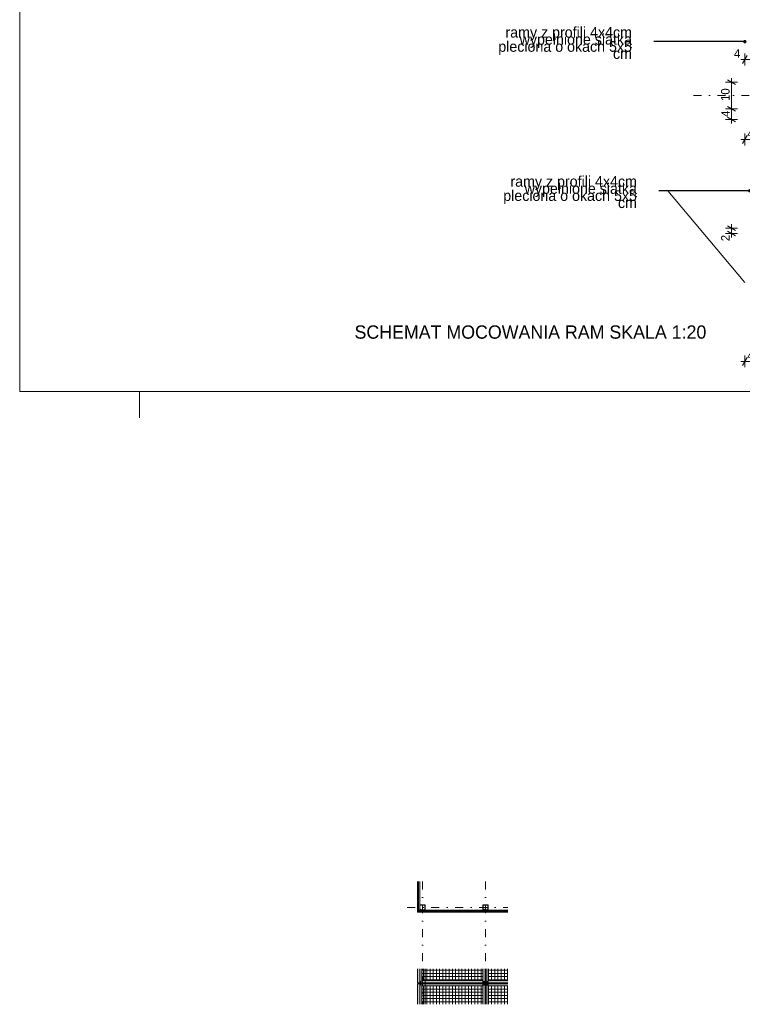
# Model space of a CAD drawing. Extents: x -279660 to -178910, y 57506 to 97979.
# Tile 27 of 44: x -219660 to -206077, y 57506 to 76016. Entities that reach past the tile are written whole.
import ezdxf

# ---------------------------------------------------------------- set-up
doc = ezdxf.new("R2010")
doc.units = 0
doc.header["$MEASUREMENT"] = 0
doc.linetypes.add('Dot & Dashed', pattern=[450, 150, -150, 0, -150])
doc.linetypes.add('Hidden Line', pattern=[50, 25, -25])
for name, color, linetype, lineweight in [('A-Opisy_Nr_Pióra__21', 7, 'Continuous', 9), ('Arch kolorystyka_Nr_Pióra__41', 7, 'Continuous', 15), ('Arch konstrukcja dachu_Nr_Pióra__1', 7, 'Continuous', 25), ('Arch konstrukcja dachu_Nr_Pióra__21', 7, 'Continuous', 9), ('Arch konstrukcja dachu_Nr_Pióra__41', 7, 'Continuous', 15), ('Arch opisy_Nr_Pióra__21', 7, 'Continuous', 9), ('ARCH TABELA_Nr_Pióra__21', 7, 'Continuous', 9), ('Arch teren_Nr_Pióra__21', 7, 'Continuous', 9), ('Arch wymiary_Nr_Pióra__21', 7, 'Continuous', 9)]:
    doc.layers.add(name, color=color, linetype=linetype, lineweight=lineweight)
for name, color, linetype, lineweight, true_color in [('Arch kolorystyka_Nr_Pióra__2', 7, 'Continuous', 13, 0x7f7f7f), ('Arch konstrukcja dachu_Nr_Pióra__22', 7, 'Continuous', 9, 0x7f7f7f), ('Arch konstrukcja dachu_Nr_Pióra__66', 7, 'Continuous', 13, 0x0404ff), ('arch wypelnienia_Nr_Pióra__42', 7, 'Continuous', 18, 0x7f7f7f)]:
    doc.layers.add(name, color=color, linetype=linetype, lineweight=lineweight, true_color=true_color)
doc.layers.add('Arch wymiary', color=7, linetype='Continuous')
doc.styles.add('GENERATED_STYLE_1', font='txt')
doc.styles.add('GENERATED_STYLE_3', font='txt')
doc.styles.add('GENERATED_STYLE_7', font='txt')
doc.dimstyles.new('GENERATED_STYLE__1', dxfattribs={"dimtxt": 160.000002, "dimasz": 114, "dimexe": 0.18, "dimexo": 0, "dimgap": 0.09, "dimtad": 1, "dimtih": 1, "dimtoh": 1, "dimdec": 0, "dimlfac": 0.1, "dimzin": 0, "dimdsep": 46, "dimtxsty": 'GENERATED_STYLE_1', "dimblk": 'ARROWHEAD_2', "dimblk1": 'ARROWHEAD_2', "dimblk2": 'ARROWHEAD_2', "dimcen": 0.09, "dimclrd": 7, "dimclre": 7, "dimclrt": 7, "dimazin": 0, "dimtfac": 1, "dimtdec": 4, "dimtmove": 0, "dimatfit": 3, "dimfxl": 0, "dimtolj": 1, "dimtzin": 0, "dimarcsym": 0})
doc.dimstyles.new('GENERATED_STYLE__2', dxfattribs={"dimtxt": 160.000002, "dimasz": 114, "dimexe": 0.18, "dimexo": 0, "dimgap": 0.09, "dimtad": 1, "dimdec": 0, "dimlfac": 0.1, "dimzin": 0, "dimdsep": 46, "dimtxsty": 'GENERATED_STYLE_1', "dimblk": 'ARROWHEAD_2', "dimblk1": 'ARROWHEAD_2', "dimblk2": 'ARROWHEAD_2', "dimcen": 0.09, "dimclrd": 7, "dimclre": 7, "dimclrt": 7, "dimazin": 0, "dimtfac": 1, "dimtdec": 4, "dimtmove": 0, "dimatfit": 3, "dimfxl": 0, "dimtolj": 1, "dimtzin": 0, "dimarcsym": 0})
doc.dimstyles.new('GENERATED_STYLE__5', dxfattribs={"dimtxt": 160.000002, "dimasz": 114, "dimexe": 0.18, "dimexo": 0, "dimgap": 0.09, "dimtad": 1, "dimtih": 1, "dimtoh": 1, "dimdec": 0, "dimlfac": 0.1, "dimzin": 0, "dimdsep": 46, "dimtxsty": 'GENERATED_STYLE_1', "dimblk": 'ARROWHEAD_2', "dimblk1": 'ARROWHEAD_2', "dimblk2": 'ARROWHEAD_2', "dimcen": 0.09, "dimclrd": 7, "dimclre": 7, "dimclrt": 7, "dimazin": 0, "dimtfac": 1, "dimtdec": 4, "dimtmove": 2, "dimatfit": 3, "dimfxl": 0, "dimtolj": 1, "dimtzin": 0, "dimarcsym": 0})
doc.dimstyles.new('GENERATED_STYLE__7', dxfattribs={"dimtxt": 0.18, "dimasz": 127.68, "dimexe": 0.18, "dimexo": 0.0625, "dimgap": 0.09, "dimtad": 0, "dimtih": 1, "dimtoh": 1, "dimdec": 4, "dimzin": 0, "dimdsep": 46, "dimcen": 0.09, "dimadec": 0, "dimazin": 0, "dimtfac": 1, "dimtdec": 4, "dimtmove": 0, "dimatfit": 3, "dimldrblk": 'ARROWHEAD_11', "dimfxl": 0, "dimtolj": 1, "dimtzin": 0, "dimarcsym": 0})

# ---------------------------------------------------------------- blocks, each defined once
blk = doc.blocks.new('*D222')
at = {"layer": 'Arch wymiary_Nr_Pióra__21', "linetype": 'Continuous'}
for p, q in [((-206030, 73654), (-206030, 73879)), ((-205830, 73654), (-205830, 73879)), ((-206103, 73766), (-206030, 73766)), ((-205986, 73841), (-206073, 73691)), ((-206030, 73766), (-205830, 73766)), ((-205786, 73841), (-205873, 73691))]:
    blk.add_line(p, q, dxfattribs=at)
at = {"layer": 'Arch wymiary_Nr_Pióra__21', "char_height": 160, "attachment_point": 7, "style": 'GENERATED_STYLE_1'}
for s, insert in [('{4}', (-205981, 73798)), ('{4}', (-205781, 73798)), ('{6}', (-205531, 73798))]:
    blk.add_mtext(s, dxfattribs=dict(at, insert=insert))
blk = doc.blocks.new('ARROWHEAD_2')
at = {"color": 0, "linetype": 'Continuous', "lineweight": 0}
for p, q in [((0, 0), (-1, 0)), ((-0.38, -0.66), (0.38, 0.66))]:
    blk.add_line(p, q, dxfattribs=at)
blk = doc.blocks.new('*D225')
at = {"layer": 'Arch wymiary_Nr_Pióra__21', "linetype": 'Continuous'}
for p, q in [((-206170, 74340), (-206395, 74340)), ((-206357, 74384), (-206207, 74297)), ((-206282, 74140), (-206282, 74340)), ((-206170, 74140), (-206395, 74140)), ((-206357, 74184), (-206207, 74097)), ((-206282, 74067), (-206282, 74140))]:
    blk.add_line(p, q, dxfattribs=at)
at = {"layer": 'Arch wymiary_Nr_Pióra__21', "char_height": 160, "attachment_point": 7, "rotation": 90, "style": 'GENERATED_STYLE_1'}
for s, insert in [('{10}', (-206314, 74488)), ('{4}', (-206314, 74189))]:
    blk.add_mtext(s, dxfattribs=dict(at, insert=insert))
blk = doc.blocks.new('*D226')
at = {"layer": 'Arch wymiary_Nr_Pióra__21', "linetype": 'Continuous'}
for p, q in [((-206170, 74840), (-206395, 74840)), ((-206207, 74797), (-206357, 74884)), ((-206282, 74840), (-206282, 74914)), ((-206282, 74340), (-206282, 74840)), ((-206170, 74340), (-206395, 74340)), ((-206357, 74384), (-206207, 74297))]:
    blk.add_line(p, q, dxfattribs=at)
at = {"layer": 'Arch wymiary_Nr_Pióra__21', "char_height": 160, "attachment_point": 7, "rotation": 90, "style": 'GENERATED_STYLE_1'}
for s, insert in [('{10}', (-206314, 74488)), ('{4}', (-206314, 74189))]:
    blk.add_mtext(s, dxfattribs=dict(at, insert=insert))
blk = doc.blocks.new('*D227')
at = {"layer": 'Arch wymiary_Nr_Pióra__21', "linetype": 'Continuous'}
for p, q in [((-205986, 75343), (-206073, 75193)), ((-206030, 75155), (-206030, 75380)), ((-205786, 75343), (-205873, 75193)), ((-205830, 75155), (-205830, 75380)), ((-206103, 75268), (-206030, 75268)), ((-206030, 75268), (-205830, 75268))]:
    blk.add_line(p, q, dxfattribs=at)
at = {"layer": 'Arch wymiary_Nr_Pióra__21', "char_height": 160, "attachment_point": 7, "style": 'GENERATED_STYLE_1'}
for s, insert in [('{4}', (-206234, 75300)), ('{50}', (-205682, 75300))]:
    blk.add_mtext(s, dxfattribs=dict(at, insert=insert))
blk = doc.blocks.new('*D228')
at = {"layer": 'Arch wymiary_Nr_Pióra__21', "linetype": 'Continuous'}
for p, q in [((-205786, 75343), (-205873, 75193)), ((-205830, 75155), (-205830, 75380)), ((-205373, 75193), (-205286, 75343)), ((-205330, 75155), (-205330, 75380)), ((-205830, 75268), (-205330, 75268)), ((-205330, 75268), (-205256, 75268))]:
    blk.add_line(p, q, dxfattribs=at)
at = {"layer": 'Arch wymiary_Nr_Pióra__21', "char_height": 160, "attachment_point": 7, "style": 'GENERATED_STYLE_1'}
for s, insert in [('{4}', (-206234, 75300)), ('{50}', (-205682, 75300))]:
    blk.add_mtext(s, dxfattribs=dict(at, insert=insert))
blk = doc.blocks.new('*D229')
at = {"layer": 'Arch wymiary_Nr_Pióra__21', "linetype": 'Continuous'}
for p, q in [((-205986, 69668), (-206073, 69518)), ((-206030, 69481), (-206030, 69706)), ((-205786, 69668), (-205873, 69518)), ((-205830, 69481), (-205830, 69706)), ((-206103, 69593), (-206030, 69593)), ((-206030, 69593), (-205830, 69593))]:
    blk.add_line(p, q, dxfattribs=at)
at = {"layer": 'Arch wymiary_Nr_Pióra__21', "char_height": 160, "attachment_point": 7, "style": 'GENERATED_STYLE_1'}
for s, insert in [('{4}', (-205981, 69625)), ('{4}', (-205781, 69625)), ('{6}', (-205531, 69625))]:
    blk.add_mtext(s, dxfattribs=dict(at, insert=insert))
blk = doc.blocks.new('*D235')
at = {"layer": 'Arch wymiary_Nr_Pióra__21', "linetype": 'Continuous'}
for p, q in [((-206170, 72098), (-206395, 72098)), ((-206207, 72054), (-206357, 72141)), ((-206357, 72041), (-206207, 71954)), ((-206282, 72098), (-206282, 72171)), ((-206282, 71998), (-206282, 72098)), ((-206170, 71998), (-206395, 71998)), ((-206282, 71924), (-206282, 71998))]:
    blk.add_line(p, q, dxfattribs=at)
at = {"layer": 'Arch wymiary_Nr_Pióra__21', "insert": (-206314, 71852), "char_height": 160, "attachment_point": 7, "rotation": 90, "style": 'GENERATED_STYLE_1'}
blk.add_mtext('{2}', dxfattribs=at)
blk = doc.blocks.new('ARROWHEAD_11')
at = {"color": 0, "linetype": 'Continuous', "lineweight": 0}
blk.add_line((0, 0), (-1, 0), dxfattribs=at)
at = {"color": 0, "linetype": 'Continuous', "lineweight": 0, "const_width": 0.25, "flags": 128}
blk.add_lwpolyline([(-0.125, 0, 1), (0.125, 0, 1)], format="xyb", close=True, dxfattribs=at)

msp = doc.modelspace()

# ---------------------------------------------------------------- hatches: boundary and pattern name
at = {"layer": 'Arch kolorystyka_Nr_Pióra__2', "linetype": 'Continuous'}
for points in [[(-212040.6, 57506.1), (-212040.6, 58174), (-212140.6, 58174), (-212140.6, 57506.1)], [(-210853.1, 57506.1), (-210853.1, 58174), (-210953.1, 58174), (-210953.1, 57506.1)]]:
    msp.add_hatch(color=256, dxfattribs=at).paths.add_polyline_path(points, flags=0)
at = {"layer": 'Arch kolorystyka_Nr_Pióra__41', "linetype": 'Continuous'}
for points in [[(-212180.6, 57912.5), (-212140.6, 57912.5), (-212140.6, 58174), (-212180.6, 58174)], [(-212140.6, 58174), (-212140.6, 57912.5), (-210913.1, 57912.5), (-210913.1, 58174), (-210953.1, 58174), (-210953.1, 57952.5), (-212100.6, 57952.5), (-212100.6, 58174)], [(-210893.1, 57912.5), (-210484.4, 57912.5), (-210484.4, 57952.5), (-210853.1, 57952.5), (-210853.1, 58174), (-210893.1, 58174)], [(-212140.6, 57506.1), (-212140.6, 57892.5), (-212180.6, 57892.5), (-212180.6, 57506.1)], [(-212140.6, 57892.5), (-212140.6, 57506.1), (-212100.6, 57506.1), (-212100.6, 57852.5), (-210953.1, 57852.5), (-210953.1, 57506.1), (-210913.1, 57506.1), (-210913.1, 57892.5)], [(-210893.1, 57892.5), (-210484.4, 57892.5), (-210484.4, 57852.5), (-210853.1, 57852.5), (-210853.1, 57506.1), (-210893.1, 57506.1)]]:
    msp.add_hatch(color=256, dxfattribs=at).paths.add_polyline_path(points, flags=0)
at = {"layer": 'Arch teren_Nr_Pióra__21', "linetype": 'Continuous'}
h = msp.add_hatch(dxfattribs=at)
h.set_pattern_fill('Rigid_Insulation', color=256, style=0, pattern_type=2)
h.set_pattern_definition([(0, (-211526.81, 58327.586), (0, 60), []), (90, (-211526.81, 58327.586), (-60, 0), [])])
h.paths.add_polyline_path([(-212100.6, 58174), (-212100.6, 57952.5), (-210953.1, 57952.5), (-210953.1, 58174)], flags=0)
h = msp.add_hatch(dxfattribs=at)
h.set_pattern_fill('Rigid_Insulation', color=256, style=0, pattern_type=2)
h.set_pattern_definition([(0, (-210309.31, 58327.586), (0, 60), []), (90, (-210309.31, 58327.586), (-60, 0), [])])
h.paths.add_polyline_path([(-210853.1, 58174), (-210853.1, 57952.5), (-210484.4, 57952.5), (-210484.4, 58174)], flags=0)
h = msp.add_hatch(dxfattribs=at)
h.set_pattern_fill('Rigid_Insulation', color=256, style=0, pattern_type=2)
h.set_pattern_definition([(0, (-211526.81, 56832.524), (0, 60), []), (90, (-211526.81, 56832.524), (-60, 0), [])])
h.paths.add_polyline_path([(-212100.6, 57852.5), (-212100.6, 57506.1), (-210953.1, 57506.1), (-210953.1, 57852.5)], flags=0)
h = msp.add_hatch(dxfattribs=at)
h.set_pattern_fill('Rigid_Insulation', color=256, style=0, pattern_type=2)
h.set_pattern_definition([(0, (-210309.31, 56832.524), (0, 60), []), (90, (-210309.31, 56832.524), (-60, 0), [])])
h.paths.add_polyline_path([(-210853.1, 57852.5), (-210853.1, 57506.1), (-210484.4, 57506.1), (-210484.4, 57852.5)], flags=0)
at = {"layer": 'arch wypelnienia_Nr_Pióra__42', "linetype": 'Continuous'}
for points in [[(-212177.6, 59259.9), (-212177.6, 59271.4, -0.4142136), (-212174.6, 59274.4), (-212168.6, 59274.4, -0.4142136), (-212165.6, 59271.4), (-212165.6, 59259.4), (-212162.6, 59259.4), (-212162.6, 59271.4, 0.4142136), (-212168.6, 59277.4), (-212174.6, 59277.4, 0.4142136), (-212180.6, 59271.4), (-212180.6, 59264.4)], [(-212143.6, 59243.4), (-212143.6, 59255.4), (-212140.6, 59255.4), (-212140.6, 59243.4, -0.4142136), (-212146.6, 59237.4), (-212174.6, 59237.4, -0.4142136), (-212180.6, 59243.4), (-212180.6, 59250.4), (-212177.6, 59254.9), (-212177.6, 59243.4, 0.4142136), (-212174.6, 59240.4), (-212146.6, 59240.4, 0.4142136)], [(-212165.6, 59255.4), (-212165.6, 59252.4), (-212162.6, 59252.4), (-212162.6, 59255.4)], [(-212140.6, 59259.4), (-212140.6, 59271.4, 0.4142136), (-212146.6, 59277.4), (-212152.6, 59277.4, 0.4142136), (-212158.6, 59271.4), (-212158.6, 59259.4), (-212155.6, 59259.4), (-212155.6, 59271.4, -0.4142136), (-212152.6, 59274.4), (-212146.6, 59274.4, -0.4142136), (-212143.6, 59271.4), (-212143.6, 59259.4)], [(-212158.6, 59255.4), (-212158.6, 59252.4), (-212155.6, 59252.4), (-212155.6, 59255.4)], [(-212050.6, 59372.4, -0.4142136), (-212045.6, 59367.4), (-212045.6, 59287.4, -0.4142136), (-212050.6, 59282.4), (-212118.6, 59282.4), (-212118.6, 59277.4), (-212050.6, 59277.4, 0.4142136), (-212040.6, 59287.4), (-212040.6, 59367.4, 0.4142136), (-212050.6, 59377.4), (-212130.6, 59377.4, 0.4142136), (-212140.6, 59367.4), (-212140.6, 59287.4, 0.4142136), (-212130.6, 59277.4), (-212122.6, 59277.4), (-212122.6, 59282.4), (-212130.6, 59282.4, -0.4142136), (-212135.6, 59287.4), (-212135.6, 59367.4, -0.4142136), (-212130.6, 59372.4)], [(-212140.6, 59271.4), (-212140.6, 59259.4), (-212137.6, 59259.4), (-212137.6, 59271.4, -0.4142136), (-212134.6, 59274.4), (-212122.6, 59274.4), (-212122.6, 59277.4), (-212134.6, 59277.4, 0.4142136)], [(-212140.6, 59255.4), (-212140.6, 59243.4, 0.4142136), (-212134.6, 59237.4), (-212127.6, 59237.4), (-212123.1, 59240.4), (-212134.6, 59240.4, -0.4142136), (-212137.6, 59243.4), (-212137.6, 59255.4)], [(-212122.6, 59262.4), (-212125.6, 59262.4), (-212125.6, 59259.4), (-212122.6, 59259.4)], [(-212122.6, 59255.4), (-212125.6, 59255.4), (-212125.6, 59252.4), (-212122.6, 59252.4)], [(-212118.6, 59274.4), (-212106.6, 59274.4, -0.4142136), (-212103.6, 59271.4), (-212103.6, 59265.4, -0.4142136), (-212106.6, 59262.4), (-212118.6, 59262.4), (-212118.6, 59259.4), (-212106.6, 59259.4, 0.4142136), (-212100.6, 59265.4), (-212100.6, 59271.4, 0.4142136), (-212106.6, 59277.4), (-212118.6, 59277.4)], [(-212118.1, 59240.4), (-212113.6, 59237.4), (-212106.6, 59237.4, 0.4142136), (-212100.6, 59243.4), (-212100.6, 59249.4, 0.4142136), (-212106.6, 59255.4), (-212118.6, 59255.4), (-212118.6, 59252.4), (-212106.6, 59252.4, -0.4142136), (-212103.6, 59249.4), (-212103.6, 59243.4, -0.4142136), (-212106.6, 59240.4)], [(-210863.1, 59372.4, -0.4142136), (-210858.1, 59367.4), (-210858.1, 59287.4, -0.4142136), (-210863.1, 59282.4), (-210871.1, 59282.4), (-210871.1, 59277.4), (-210863.1, 59277.4, 0.4142136), (-210853.1, 59287.4), (-210853.1, 59367.4, 0.4142136), (-210863.1, 59377.4), (-210943.1, 59377.4, 0.4142136), (-210953.1, 59367.4), (-210953.1, 59287.4, 0.4142136), (-210943.1, 59277.4), (-210935.1, 59277.4), (-210935.1, 59282.4), (-210943.1, 59282.4, -0.4142136), (-210948.1, 59287.4), (-210948.1, 59367.4, -0.4142136), (-210943.1, 59372.4)], [(-210935.1, 59277.4), (-210947.1, 59277.4, 0.4142136), (-210953.1, 59271.4), (-210953.1, 59265.4, 0.4142136), (-210947.1, 59259.4), (-210935.1, 59259.4), (-210935.1, 59262.4), (-210947.1, 59262.4, -0.4142136), (-210950.1, 59265.4), (-210950.1, 59271.4, -0.4142136), (-210947.1, 59274.4), (-210935.1, 59274.4)], [(-210935.6, 59240.4), (-210947.1, 59240.4, -0.4142136), (-210950.1, 59243.4), (-210950.1, 59249.4, -0.4142136), (-210947.1, 59252.4), (-210935.1, 59252.4), (-210935.1, 59255.4), (-210947.1, 59255.4, 0.4142136), (-210953.1, 59249.4), (-210953.1, 59243.4, 0.4142136), (-210947.1, 59237.4), (-210940.1, 59237.4)], [(-210875.1, 59277.4), (-210875.1, 59282.4), (-210931.1, 59282.4), (-210931.1, 59277.4)], [(-210919.1, 59274.4), (-210931.1, 59274.4), (-210931.1, 59277.4), (-210919.1, 59277.4, -0.4142136), (-210913.1, 59271.4), (-210913.1, 59243.4, -0.4142136), (-210919.1, 59237.4), (-210926.1, 59237.4), (-210930.6, 59240.4), (-210919.1, 59240.4, 0.4142136), (-210916.1, 59243.4), (-210916.1, 59271.4, 0.4142136)], [(-210931.1, 59259.4), (-210928.1, 59259.4), (-210928.1, 59262.4), (-210931.1, 59262.4)], [(-210931.1, 59252.4), (-210928.1, 59252.4), (-210928.1, 59255.4), (-210931.1, 59255.4)], [(-210887.1, 59274.4), (-210875.1, 59274.4), (-210875.1, 59277.4), (-210887.1, 59277.4, 0.4142136), (-210893.1, 59271.4), (-210893.1, 59243.4, 0.4142136), (-210887.1, 59237.4), (-210880.1, 59237.4), (-210875.6, 59240.4), (-210887.1, 59240.4, -0.4142136), (-210890.1, 59243.4), (-210890.1, 59271.4, -0.4142136)], [(-210875.1, 59262.4), (-210878.1, 59262.4), (-210878.1, 59259.4), (-210875.1, 59259.4)], [(-210875.1, 59255.4), (-210878.1, 59255.4), (-210878.1, 59252.4), (-210875.1, 59252.4)], [(-210871.1, 59274.4), (-210859.1, 59274.4, -0.4142136), (-210856.1, 59271.4), (-210856.1, 59265.4, -0.4142136), (-210859.1, 59262.4), (-210871.1, 59262.4), (-210871.1, 59259.4), (-210859.1, 59259.4, 0.4142136), (-210853.1, 59265.4), (-210853.1, 59271.4, 0.4142136), (-210859.1, 59277.4), (-210871.1, 59277.4)], [(-210870.6, 59240.4), (-210866.1, 59237.4), (-210859.1, 59237.4, 0.4142136), (-210853.1, 59243.4), (-210853.1, 59249.4, 0.4142136), (-210859.1, 59255.4), (-210871.1, 59255.4), (-210871.1, 59252.4), (-210859.1, 59252.4, -0.4142136), (-210856.1, 59249.4), (-210856.1, 59243.4, -0.4142136), (-210859.1, 59240.4)]]:
    msp.add_hatch(color=256, dxfattribs=at).paths.add_polyline_path(points, flags=0)

# ---------------------------------------------------------------- linework, layer by layer
at = {"layer": 'Arch konstrukcja dachu_Nr_Pióra__1', "linetype": 'Continuous'}
for p, q in [((-212160.6, 59252.4), (-212160.6, 59816.6)), ((-212125.6, 59257.4), (-210928.1, 59257.4)), ((-210878.1, 59257.4), (-210484.4, 59257.4))]:
    msp.add_line(p, q, dxfattribs=at)
at = {"layer": 'Arch konstrukcja dachu_Nr_Pióra__21', "linetype": 'Dot & Dashed'}
for p, q in [((-206995.2, 74590.2), (-197549.1, 74590.2)), ((-212090.6, 59816.6), (-212090.6, 57506.1)), ((-210903.1, 59816.6), (-210903.1, 57506.1)), ((-212373.7, 59327.4), (-210484.4, 59327.4))]:
    msp.add_line(p, q, dxfattribs=at)
at = {"layer": 'Arch konstrukcja dachu_Nr_Pióra__21', "linetype": 'Hidden Line'}
for p, q in [((-212186.3, 59257.4), (-212120.6, 59257.4)), ((-212120.6, 59231.6), (-212120.6, 59297.4)), ((-210933.1, 59231.6), (-210933.1, 59297.4)), ((-210873.1, 59231.6), (-210873.1, 59297.4))]:
    msp.add_line(p, q, dxfattribs=at)
at = {"layer": 'Arch konstrukcja dachu_Nr_Pióra__21', "linetype": 'Continuous'}
for p, q in [((-212181.6, 59264.4), (-212180.6, 59264.4)), ((-212181.6, 59250.4), (-212181.6, 59264.4)), ((-212180.6, 59250.4), (-212181.6, 59250.4)), ((-212180.6, 59250.4), (-212180.6, 59264.4)), ((-212177.6, 59259.9), (-212180.6, 59264.4)), ((-212177.6, 59254.9), (-212180.6, 59250.4)), ((-212177.6, 59254.9), (-212177.6, 59259.9)), ((-212177.6, 59259.4), (-212131.2, 59259.4)), ((-212177.6, 59255.4), (-212131.2, 59255.4)), ((-212159.6, 59260.8), (-212155.5, 59254.1)), ((-212154.6, 59260.8), (-212150.5, 59254.1)), ((-212149.6, 59260.8), (-212145.5, 59254.1)), ((-212144.6, 59260.8), (-212140.5, 59254.1)), ((-212139.6, 59260.8), (-212135.5, 59254.1)), ((-212134.6, 59260.8), (-212130.5, 59254.1)), ((-212125.6, 59257.4), (-212131.2, 59259.4)), ((-212131.2, 59255.4), (-212125.6, 59257.4)), ((-212123.1, 59240.4), (-212127.6, 59237.4)), ((-212127.6, 59237.4), (-212127.6, 59236.4)), ((-212127.6, 59237.4), (-212113.6, 59237.4)), ((-212127.6, 59236.4), (-212113.6, 59236.4)), ((-212117.2, 59288.4), (-212123.9, 59292.4)), ((-212117.2, 59283.4), (-212123.9, 59287.4)), ((-212117.2, 59278.4), (-212123.9, 59282.4)), ((-212117.2, 59273.4), (-212123.9, 59277.4)), ((-212117.2, 59268.4), (-212123.9, 59272.4)), ((-212117.2, 59263.4), (-212123.9, 59267.4)), ((-212117.2, 59258.4), (-212123.9, 59262.4)), ((-212123.1, 59240.4), (-212118.1, 59240.4)), ((-212122.6, 59291.8), (-212120.6, 59297.4)), ((-212122.6, 59240.4), (-212122.6, 59291.8)), ((-212120.6, 59297.4), (-212118.6, 59291.8)), ((-212118.6, 59240.4), (-212118.6, 59291.8)), ((-212118.1, 59240.4), (-212113.6, 59237.4)), ((-212113.6, 59236.4), (-212113.6, 59237.4)), ((-210935.6, 59240.4), (-210940.1, 59237.4)), ((-210926.1, 59237.4), (-210940.1, 59237.4)), ((-210940.1, 59236.4), (-210940.1, 59237.4)), ((-210926.1, 59236.4), (-210940.1, 59236.4)), ((-210936.4, 59288.4), (-210929.7, 59292.4)), ((-210936.4, 59283.4), (-210929.7, 59287.4)), ((-210936.4, 59278.4), (-210929.7, 59282.4)), ((-210936.4, 59273.4), (-210929.7, 59277.4)), ((-210936.4, 59268.4), (-210929.7, 59272.4)), ((-210936.4, 59263.4), (-210929.7, 59267.4)), ((-210936.4, 59258.4), (-210929.7, 59262.4)), ((-210930.6, 59240.4), (-210935.6, 59240.4)), ((-210933.1, 59297.4), (-210935.1, 59291.8)), ((-210935.1, 59240.4), (-210935.1, 59291.8)), ((-210931.1, 59291.8), (-210933.1, 59297.4)), ((-210931.1, 59240.4), (-210931.1, 59291.8)), ((-210930.6, 59240.4), (-210926.1, 59237.4)), ((-210926.1, 59237.4), (-210926.1, 59236.4)), ((-210875.6, 59240.4), (-210880.1, 59237.4)), ((-210880.1, 59237.4), (-210880.1, 59236.4)), ((-210880.1, 59237.4), (-210866.1, 59237.4)), ((-210880.1, 59236.4), (-210866.1, 59236.4)), ((-210869.7, 59288.4), (-210876.4, 59292.4)), ((-210869.7, 59283.4), (-210876.4, 59287.4)), ((-210869.7, 59278.4), (-210876.4, 59282.4)), ((-210869.7, 59273.4), (-210876.4, 59277.4)), ((-210869.7, 59268.4), (-210876.4, 59272.4)), ((-210869.7, 59263.4), (-210876.4, 59267.4)), ((-210869.7, 59258.4), (-210876.4, 59262.4)), ((-210875.6, 59240.4), (-210870.6, 59240.4)), ((-210875.1, 59291.8), (-210873.1, 59297.4)), ((-210875.1, 59240.4), (-210875.1, 59291.8)), ((-210873.1, 59297.4), (-210871.1, 59291.8)), ((-210871.1, 59240.4), (-210871.1, 59291.8)), ((-210870.6, 59240.4), (-210866.1, 59237.4)), ((-210866.1, 59236.4), (-210866.1, 59237.4)), ((-212180.6, 58174), (-212180.6, 57912.5)), ((-212140.6, 57506.1), (-212140.6, 58174)), ((-212100.6, 58174), (-212100.6, 57952.5)), ((-212040.6, 58174), (-212040.6, 57506.1)), ((-210953.1, 57506.1), (-210953.1, 58174)), ((-210953.1, 57952.5), (-210953.1, 58174)), ((-210913.1, 57912.5), (-210913.1, 58174)), ((-210893.1, 57912.5), (-210893.1, 58174)), ((-210853.1, 58174), (-210853.1, 57506.1)), ((-210853.1, 57952.5), (-210853.1, 58174)), ((-212100.6, 57952.5), (-210953.1, 57952.5)), ((-210484.4, 57952.5), (-210853.1, 57952.5)), ((-212180.6, 57912.5), (-212140.6, 57912.5)), ((-212180.6, 57892.5), (-212180.6, 57506.1)), ((-212180.6, 57892.5), (-212140.6, 57892.5)), ((-212140.6, 57912.5), (-210913.1, 57912.5)), ((-212140.6, 57892.5), (-210913.1, 57892.5)), ((-212100.6, 57852.5), (-212100.6, 57506.1)), ((-212100.6, 57852.5), (-210953.1, 57852.5)), ((-210953.1, 57506.1), (-210953.1, 57852.5)), ((-210913.1, 57506.1), (-210913.1, 57892.5)), ((-210484.4, 57912.5), (-210893.1, 57912.5)), ((-210893.1, 57506.1), (-210893.1, 57892.5)), ((-210484.4, 57892.5), (-210893.1, 57892.5)), ((-210853.1, 57506.1), (-210853.1, 57852.5)), ((-210484.4, 57852.5), (-210853.1, 57852.5))]:
    msp.add_line(p, q, dxfattribs=at)
at = {"layer": 'Arch konstrukcja dachu_Nr_Pióra__22', "linetype": 'Continuous'}
for p, q in [((-212140.6, 58174), (-212140.6, 57912.5)), ((-212120.6, 57927.5), (-212120.6, 57937.5)), ((-210933.1, 57927.5), (-210933.1, 57937.5)), ((-210873.1, 57927.5), (-210873.1, 57937.5)), ((-212140.6, 57892.5), (-212140.6, 57506.1)), ((-212125.6, 57932.5), (-212115.6, 57932.5)), ((-212125.6, 57872.5), (-212115.6, 57872.5)), ((-212120.6, 57867.5), (-212120.6, 57877.5)), ((-210928.1, 57932.5), (-210938.1, 57932.5)), ((-210928.1, 57872.5), (-210938.1, 57872.5)), ((-210933.1, 57867.5), (-210933.1, 57877.5)), ((-210878.1, 57932.5), (-210868.1, 57932.5)), ((-210878.1, 57872.5), (-210868.1, 57872.5)), ((-210873.1, 57867.5), (-210873.1, 57877.5))]:
    msp.add_line(p, q, dxfattribs=at)
for centre in [(-212120.6, 57932.5), (-210933.1, 57932.5), (-210873.1, 57932.5), (-212120.6, 57872.5), (-210933.1, 57872.5), (-210873.1, 57872.5)]:
    msp.add_circle(centre, 7, dxfattribs=at)
at = {"layer": 'Arch konstrukcja dachu_Nr_Pióra__41', "linetype": 'Continuous'}
for p, q in [((-212180.6, 59271.4), (-212180.6, 59243.4)), ((-212177.6, 59271.4), (-212177.6, 59243.4)), ((-212168.6, 59277.4), (-212174.6, 59277.4)), ((-212168.6, 59274.4), (-212174.6, 59274.4)), ((-212174.6, 59240.4), (-212146.6, 59240.4)), ((-212174.6, 59237.4), (-212146.6, 59237.4)), ((-212165.6, 59252.4), (-212165.6, 59271.4)), ((-212162.6, 59252.4), (-212165.6, 59252.4)), ((-212162.6, 59252.4), (-212162.6, 59271.4)), ((-212158.6, 59271.4), (-212158.6, 59252.4)), ((-212158.6, 59252.4), (-212155.6, 59252.4)), ((-212155.6, 59271.4), (-212155.6, 59252.4)), ((-212146.6, 59277.4), (-212152.6, 59277.4)), ((-212146.6, 59274.4), (-212152.6, 59274.4)), ((-212143.6, 59243.4), (-212143.6, 59271.4)), ((-212140.6, 59287.4), (-212140.6, 59367.4)), ((-212140.6, 59243.4), (-212140.6, 59271.4)), ((-212140.6, 59243.4), (-212140.6, 59271.4)), ((-212137.6, 59243.4), (-212137.6, 59271.4)), ((-212135.6, 59287.4), (-212135.6, 59367.4)), ((-212134.6, 59277.4), (-212106.6, 59277.4)), ((-212134.6, 59274.4), (-212106.6, 59274.4)), ((-212106.6, 59240.4), (-212134.6, 59240.4)), ((-212106.6, 59237.4), (-212134.6, 59237.4)), ((-212130.6, 59377.4), (-212050.6, 59377.4)), ((-212130.6, 59372.4), (-212050.6, 59372.4)), ((-212050.6, 59282.4), (-212130.6, 59282.4)), ((-212050.6, 59277.4), (-212130.6, 59277.4)), ((-212106.6, 59262.4), (-212125.6, 59262.4)), ((-212125.6, 59259.4), (-212125.6, 59262.4)), ((-212106.6, 59259.4), (-212125.6, 59259.4)), ((-212125.6, 59255.4), (-212106.6, 59255.4)), ((-212125.6, 59255.4), (-212125.6, 59252.4)), ((-212125.6, 59252.4), (-212106.6, 59252.4)), ((-212103.6, 59271.4), (-212103.6, 59265.4)), ((-212103.6, 59249.4), (-212103.6, 59243.4)), ((-212100.6, 59271.4), (-212100.6, 59265.4)), ((-212100.6, 59249.4), (-212100.6, 59243.4)), ((-212045.6, 59367.4), (-212045.6, 59287.4)), ((-212040.6, 59367.4), (-212040.6, 59287.4)), ((-210953.1, 59287.4), (-210953.1, 59367.4)), ((-210953.1, 59271.4), (-210953.1, 59265.4)), ((-210953.1, 59249.4), (-210953.1, 59243.4)), ((-210950.1, 59271.4), (-210950.1, 59265.4)), ((-210950.1, 59249.4), (-210950.1, 59243.4)), ((-210948.1, 59287.4), (-210948.1, 59367.4)), ((-210919.1, 59277.4), (-210947.1, 59277.4)), ((-210919.1, 59274.4), (-210947.1, 59274.4)), ((-210947.1, 59262.4), (-210928.1, 59262.4)), ((-210947.1, 59259.4), (-210928.1, 59259.4)), ((-210928.1, 59255.4), (-210947.1, 59255.4)), ((-210928.1, 59252.4), (-210947.1, 59252.4)), ((-210947.1, 59240.4), (-210919.1, 59240.4)), ((-210947.1, 59237.4), (-210919.1, 59237.4)), ((-210943.1, 59377.4), (-210863.1, 59377.4)), ((-210943.1, 59372.4), (-210863.1, 59372.4)), ((-210863.1, 59282.4), (-210943.1, 59282.4)), ((-210863.1, 59277.4), (-210943.1, 59277.4)), ((-210928.1, 59259.4), (-210928.1, 59262.4)), ((-210928.1, 59255.4), (-210928.1, 59252.4)), ((-210916.1, 59243.4), (-210916.1, 59271.4)), ((-210913.1, 59243.4), (-210913.1, 59271.4)), ((-210893.1, 59243.4), (-210893.1, 59271.4)), ((-210890.1, 59243.4), (-210890.1, 59271.4)), ((-210887.1, 59277.4), (-210859.1, 59277.4)), ((-210887.1, 59274.4), (-210859.1, 59274.4)), ((-210859.1, 59240.4), (-210887.1, 59240.4)), ((-210859.1, 59237.4), (-210887.1, 59237.4)), ((-210859.1, 59262.4), (-210878.1, 59262.4)), ((-210878.1, 59259.4), (-210878.1, 59262.4)), ((-210859.1, 59259.4), (-210878.1, 59259.4)), ((-210878.1, 59255.4), (-210859.1, 59255.4)), ((-210878.1, 59255.4), (-210878.1, 59252.4)), ((-210878.1, 59252.4), (-210859.1, 59252.4)), ((-210858.1, 59367.4), (-210858.1, 59287.4)), ((-210856.1, 59271.4), (-210856.1, 59265.4)), ((-210856.1, 59249.4), (-210856.1, 59243.4)), ((-210853.1, 59367.4), (-210853.1, 59287.4)), ((-210853.1, 59271.4), (-210853.1, 59265.4)), ((-210853.1, 59249.4), (-210853.1, 59243.4))]:
    msp.add_line(p, q, dxfattribs=at)
for centre, radius, start, end in [((-212174.6, 59271.4), 6, 90, 180), ((-212174.6, 59243.4), 6, 180, 270), ((-212174.6, 59271.4), 3, 90, 180), ((-212174.6, 59243.4), 3, 180, 270), ((-212168.6, 59271.4), 6, 0, 90), ((-212168.6, 59271.4), 3, 0, 90), ((-212152.6, 59271.4), 6, 90, 180), ((-212152.6, 59271.4), 3, 90, 180), ((-212146.6, 59271.4), 6, 0, 90), ((-212146.6, 59271.4), 3, 0, 90), ((-212146.6, 59243.4), 3, 270, 0), ((-212146.6, 59243.4), 6, 270, 0), ((-212130.6, 59367.4), 10, 90, 180), ((-212130.6, 59287.4), 10, 180, 270), ((-212134.6, 59271.4), 6, 90, 180), ((-212134.6, 59243.4), 6, 180, 270), ((-212134.6, 59271.4), 3, 90, 180), ((-212134.6, 59243.4), 3, 180, 270), ((-212130.6, 59367.4), 5, 90, 180), ((-212130.6, 59287.4), 5, 180, 270), ((-212106.6, 59271.4), 6, 0, 90), ((-212106.6, 59271.4), 3, 0, 90), ((-212106.6, 59265.4), 3, 270, 0), ((-212106.6, 59265.4), 6, 270, 0), ((-212106.6, 59249.4), 6, 0, 90), ((-212106.6, 59249.4), 3, 0, 90), ((-212106.6, 59243.4), 3, 270, 0), ((-212106.6, 59243.4), 6, 270, 0), ((-212050.6, 59367.4), 10, 0, 90), ((-212050.6, 59367.4), 5, 0, 90), ((-212050.6, 59287.4), 5, 270, 0), ((-212050.6, 59287.4), 10, 270, 0), ((-210943.1, 59367.4), 10, 90, 180), ((-210943.1, 59287.4), 10, 180, 270), ((-210947.1, 59271.4), 6, 90, 180), ((-210947.1, 59265.4), 6, 180, 270), ((-210947.1, 59249.4), 6, 90, 180), ((-210947.1, 59243.4), 6, 180, 270), ((-210947.1, 59271.4), 3, 90, 180), ((-210947.1, 59265.4), 3, 180, 270), ((-210947.1, 59249.4), 3, 90, 180), ((-210947.1, 59243.4), 3, 180, 270), ((-210943.1, 59367.4), 5, 90, 180), ((-210943.1, 59287.4), 5, 180, 270), ((-210919.1, 59271.4), 6, 0, 90), ((-210919.1, 59271.4), 3, 0, 90), ((-210919.1, 59243.4), 3, 270, 0), ((-210919.1, 59243.4), 6, 270, 0), ((-210887.1, 59271.4), 6, 90, 180), ((-210887.1, 59243.4), 6, 180, 270), ((-210887.1, 59271.4), 3, 90, 180), ((-210887.1, 59243.4), 3, 180, 270), ((-210863.1, 59367.4), 10, 0, 90), ((-210863.1, 59367.4), 5, 0, 90), ((-210863.1, 59287.4), 5, 270, 0), ((-210863.1, 59287.4), 10, 270, 0), ((-210859.1, 59271.4), 6, 0, 90), ((-210859.1, 59271.4), 3, 0, 90), ((-210859.1, 59265.4), 3, 270, 0), ((-210859.1, 59265.4), 6, 270, 0), ((-210859.1, 59249.4), 6, 0, 90), ((-210859.1, 59249.4), 3, 0, 90), ((-210859.1, 59243.4), 3, 270, 0), ((-210859.1, 59243.4), 6, 270, 0)]:
    msp.add_arc(centre, radius, start, end, dxfattribs=at)
at = {"layer": 'Arch konstrukcja dachu_Nr_Pióra__66', "linetype": 'Continuous'}
for p, q in [((-212180.6, 59243.4), (-212180.6, 59816.6)), ((-212140.6, 59243.4), (-212140.6, 59816.6)), ((-212134.6, 59277.4), (-210947.1, 59277.4)), ((-212134.6, 59237.4), (-210947.1, 59237.4)), ((-210859.1, 59277.4), (-210484.4, 59277.4)), ((-210859.1, 59237.4), (-210484.4, 59237.4))]:
    msp.add_line(p, q, dxfattribs=at)
at = {"layer": 'Arch opisy_Nr_Pióra__21', "linetype": 'Continuous'}
msp.add_line((-206029.7, 71073.9), (-207477.5, 72799.7), dxfattribs=at)
at = {"layer": 'ARCH TABELA_Nr_Pióra__21', "linetype": 'Continuous'}
for p, q in [((-219660.3, 97479.1), (-219660.3, 69029.1)), ((-178910.3, 69029.1), (-219660.3, 69029.1)), ((-217410.3, 68529.1), (-217410.3, 69029.1)), ((-217410.3, 68529.1), (-217410.3, 69029.1))]:
    msp.add_line(p, q, dxfattribs=at)

# ---------------------------------------------------------------- texts
at = {"layer": 'A-Opisy_Nr_Pióra__21', "linetype": 'Continuous', "char_height": 200, "width": 2541.18, "attachment_point": 6, "line_spacing_factor": 0.400949, "style": 'GENERATED_STYLE_3'}
for insert in [(-208151.4, 75578), (-208057.9, 72774.5)]:
    msp.add_mtext('{ramy z profili 4x4cm\\Pwypełnione siatką \\Ppleciona o okach 5x5 cm}', dxfattribs=dict(at, insert=insert))
at = {"layer": 'Arch opisy_Nr_Pióra__21', "linetype": 'Continuous', "insert": (-206753.3, 70269.2), "char_height": 250, "attachment_point": 3, "style": 'GENERATED_STYLE_7'}
msp.add_mtext('{SCHEMAT MOCOWANIA RAM SKALA 1:20}', dxfattribs=at)

# ---------------------------------------------------------------- dimensions: what is measured, and where the dimension line sits
at = {"layer": 'Arch wymiary', "linetype": 'Continuous'}
for base, p1, p2, dimstyle, picture, middle in [((-206029.7, 75267.9), (-206029.7, 75134.1), (-205829.7, 74881.4), 'GENERATED_STYLE__5', '*D227', (-206173.3, 75379.9)), ((-206029.7, 73766.2), (-206029.7, 73404.9), (-205829.7, 73404.9), 'GENERATED_STYLE__1', '*D222', (-205920.2, 73878.2)), ((-206029.7, 69593.2), (-206029.7, 73404.9), (-205829.7, 73404.9), 'GENERATED_STYLE__1', '*D229', (-205920.2, 69705.2))]:
    dim = msp.add_linear_dim(base=base, p1=p1, p2=p2, text='4', dimstyle=dimstyle, dxfattribs=at)
    dim.commit()
    dim.dimension.update_dxf_attribs({"geometry": picture, "text_midpoint": middle})
dim = msp.add_linear_dim(base=(-206029.7, 75267.9), p1=(-205829.7, 74881.4), p2=(-205329.7, 74790.2), dimstyle='GENERATED_STYLE__1', dxfattribs=at)
dim.commit()
dim.dimension.update_dxf_attribs({"geometry": '*D228', "text_midpoint": (-205560.7, 75379.9)})
for base, p1, p2, text, picture, middle in [((-206282.2, 74140.2), (-205999.7, 74340.2), (-205779.7, 74840.2), '10', '*D226', (-206394.2, 74609.3)), ((-206282.2, 74140.2), (-205999.7, 74140.2), (-205999.7, 74340.2), '4', '*D225', (-206394.2, 74249.7)), ((-206282.2, 71997.7), (-206029.7, 71997.7), (-206029.7, 72097.7), '2', '*D235', (-206394.2, 71912.6))]:
    dim = msp.add_linear_dim(base=base, p1=p1, p2=p2, angle=90, text=text, dimstyle='GENERATED_STYLE__2', dxfattribs=at)
    dim.commit()
    dim.dimension.update_dxf_attribs({"geometry": picture, "text_midpoint": middle})

# ---------------------------------------------------------------- leaders
at = {"layer": 'A-Opisy_Nr_Pióra__21', "linetype": 'Continuous', "annotation_type": 0, "has_hookline": 1, "hookline_direction": 1}
for points, text_width in [([(-205379.7, 74815.2), (-204302, 75916.8), (-204184.2, 75916.8)], 1952.4), ([(-206029.7, 75603.2), (-207739.8, 75603.2)], 2209.5), ([(-205936.2, 72799.7), (-207646.3, 72799.7)], 2209.5)]:
    msp.add_leader(points, dimstyle='GENERATED_STYLE__7', dxfattribs=dict(at, text_width=text_width))

doc.saveas('drawing.dxf')
